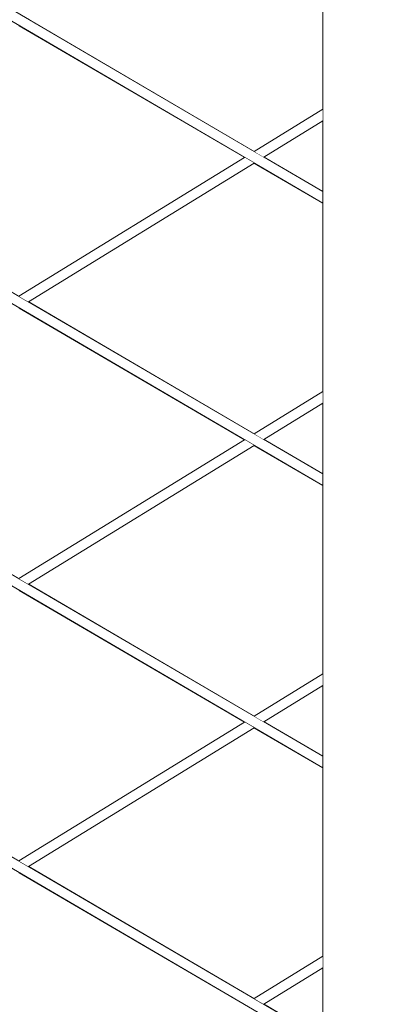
# Model space of a CAD drawing. Header units: millimetres. Extents: x -126680 to -83680, y 18016 to 39016.
# Tile 59 of 121: x -107616 to -107470, y 26007 to 26402. Entities that reach past the tile are written whole.
import ezdxf

# ---------------------------------------------------------------- set-up
doc = ezdxf.new("R2010")
doc.units = ezdxf.units.MM
doc.header["$MEASUREMENT"] = 0
doc.linetypes.add('Wipeout_Contour', pattern=[1000, 0, -1000])
doc.layers.add('Nowe_Konstrukcja - Schody', color=7, linetype='Continuous')
doc.layers.add('Nowe_Konstrukcja - Ściany zew', color=7, linetype='Continuous')
doc.layers.add('Nowe_Konstrukcja - Schody_Nr_pióra__101', color=250, linetype='Continuous', lineweight=13, true_color=0x333333)

msp = doc.modelspace()

# ---------------------------------------------------------------- wipeouts: each hides what was drawn before it
at = {"color": 254, "linetype": 'Wipeout_Contour', "lineweight": 0, "ltscale": 443175.38351}
msp.add_wipeout([(-107706.61, 26343.78), (-107616.04, 26290.85), (-107525.42, 26346.58), (-107615.99, 26399.51)], dxfattribs=at).dxf.layer = 'Nowe_Konstrukcja - Ściany zew'
at = {"color": 254, "linetype": 'Wipeout_Contour', "lineweight": 0, "ltscale": 443067.80608}
msp.add_wipeout([(-107615.99, 26286.18), (-107706.61, 26230.44), (-107616.04, 26177.51), (-107525.42, 26233.25)], dxfattribs=at).dxf.layer = 'Nowe_Konstrukcja - Ściany zew'
at = {"color": 254, "linetype": 'Wipeout_Contour', "lineweight": 0, "ltscale": 442960.666539}
msp.add_wipeout([(-107706.61, 26117.11), (-107616.04, 26064.18), (-107525.42, 26119.92), (-107615.99, 26172.85)], dxfattribs=at).dxf.layer = 'Nowe_Konstrukcja - Ściany zew'
at = {"color": 254, "linetype": 'Wipeout_Contour', "lineweight": 0, "ltscale": 553855.683525}
msp.add_wipeout([(-107778.98, 25959.26), (-107778.98, 25875.92), (-107737.85, 25875.92), (-107525.42, 26006.58), (-107615.99, 26059.51)], dxfattribs=at).dxf.layer = 'Nowe_Konstrukcja - Ściany zew'

# ---------------------------------------------------------------- next in the draw order: wipeouts: each hides what was drawn before it
at = {"color": 254, "linetype": 'Wipeout_Contour', "lineweight": 0, "ltscale": 553614.949771}
msp.add_wipeout([(-107521.5, 26457.63), (-107612.12, 26401.89), (-107521.55, 26348.96), (-107493.98, 26365.92), (-107493.98, 26441.55)], dxfattribs=at).dxf.layer = 'Nowe_Konstrukcja - Ściany zew'
at = {"color": 254, "linetype": 'Wipeout_Contour', "lineweight": 0, "ltscale": 553480.095191}
msp.add_wipeout([(-107521.5, 26344.3), (-107612.12, 26288.56), (-107521.55, 26235.63), (-107493.98, 26252.59), (-107493.98, 26328.21)], dxfattribs=at).dxf.layer = 'Nowe_Konstrukcja - Ściany zew'
at = {"color": 254, "linetype": 'Wipeout_Contour', "lineweight": 0, "ltscale": 553345.787893}
msp.add_wipeout([(-107612.12, 26175.22), (-107521.55, 26122.29), (-107493.98, 26139.25), (-107493.98, 26214.88), (-107521.5, 26230.96)], dxfattribs=at).dxf.layer = 'Nowe_Konstrukcja - Ściany zew'
at = {"color": 254, "linetype": 'Wipeout_Contour', "lineweight": 0, "ltscale": 553212.028663}
msp.add_wipeout([(-107612.12, 26061.89), (-107521.55, 26008.96), (-107493.98, 26025.92), (-107493.98, 26101.55), (-107521.5, 26117.63)], dxfattribs=at).dxf.layer = 'Nowe_Konstrukcja - Ściany zew'

# ---------------------------------------------------------------- next in the draw order: wipeouts: each hides what was drawn before it
at = {"color": 254, "linetype": 'Wipeout_Contour', "lineweight": 0, "ltscale": 332050.633427}
msp.add_wipeout([(-107517.64, 26346.67), (-107493.98, 26332.85), (-107493.98, 26361.22)], dxfattribs=at).dxf.layer = 'Nowe_Konstrukcja - Ściany zew'
at = {"color": 254, "linetype": 'Wipeout_Contour', "lineweight": 0, "ltscale": 331969.864653}
msp.add_wipeout([(-107517.64, 26233.34), (-107493.98, 26219.51), (-107493.98, 26247.89)], dxfattribs=at).dxf.layer = 'Nowe_Konstrukcja - Ściany zew'
at = {"color": 254, "linetype": 'Wipeout_Contour', "lineweight": 0, "ltscale": 331889.424581}
msp.add_wipeout([(-107517.64, 26120.01), (-107493.98, 26106.18), (-107493.98, 26134.56)], dxfattribs=at).dxf.layer = 'Nowe_Konstrukcja - Ściany zew'
at = {"color": 254, "linetype": 'Wipeout_Contour', "lineweight": 0, "ltscale": 331809.313436}
msp.add_wipeout([(-107517.64, 26006.67), (-107493.98, 25992.85), (-107493.98, 26021.22)], dxfattribs=at).dxf.layer = 'Nowe_Konstrukcja - Ściany zew'

# ---------------------------------------------------------------- next in the draw order: wipeouts: each hides what was drawn before it
at = {"color": 254, "linetype": 'Wipeout_Contour', "lineweight": 0, "ltscale": 553129.361801}
msp.add_wipeout([(-107493.98, 26775.92), (-107493.98, 25875.92), (-107468.98, 25875.92), (-107443.98, 25875.92), (-107443.98, 26775.92)], dxfattribs=at).dxf.layer = 'Nowe_Konstrukcja - Schody'

# ---------------------------------------------------------------- next in the draw order: wipeouts: each hides what was drawn before it
at = {"color": 254, "linetype": 'Wipeout_Contour', "lineweight": 0, "ltscale": 442931.582261}
msp.add_wipeout([(-107749.99, 26137.83), (-107493.98, 25988.21), (-107493.98, 25988.89), (-107749.69, 26138.33)], dxfattribs=at).dxf.layer = 'Nowe_Konstrukcja - Schody'

# ---------------------------------------------------------------- next in the draw order: wipeouts: each hides what was drawn before it
at = {"color": 254, "linetype": 'Wipeout_Contour', "lineweight": 0, "ltscale": 442931.513759}
msp.add_wipeout([(-107748.98, 26139.56), (-107493.98, 25990.53), (-107493.98, 25992.17), (-107748.27, 26140.78)], dxfattribs=at).dxf.layer = 'Nowe_Konstrukcja - Schody'

# ---------------------------------------------------------------- next in the draw order: wipeouts: each hides what was drawn before it
at = {"color": 254, "linetype": 'Wipeout_Contour', "lineweight": 0, "ltscale": 442931.482621}
msp.add_wipeout([(-107748.27, 26140.78), (-107493.98, 25992.17), (-107493.98, 25992.85), (-107747.97, 26141.28)], dxfattribs=at).dxf.layer = 'Nowe_Konstrukcja - Schody'

# ---------------------------------------------------------------- next in the draw order: wipeouts: each hides what was drawn before it
at = {"color": 254, "linetype": 'Wipeout_Contour', "lineweight": 0, "ltscale": 443038.502668}
msp.add_wipeout([(-107749.99, 26251.16), (-107493.98, 26101.55), (-107493.98, 26102.22), (-107749.69, 26251.67)], dxfattribs=at).dxf.layer = 'Nowe_Konstrukcja - Schody'

# ---------------------------------------------------------------- next in the draw order: wipeouts: each hides what was drawn before it
at = {"color": 254, "linetype": 'Wipeout_Contour', "lineweight": 0, "ltscale": 443038.444178}
msp.add_wipeout([(-107748.98, 26252.89), (-107493.98, 26103.86), (-107493.98, 26105.5), (-107748.27, 26254.11)], dxfattribs=at).dxf.layer = 'Nowe_Konstrukcja - Schody'

# ---------------------------------------------------------------- next in the draw order: wipeouts: each hides what was drawn before it
at = {"color": 254, "linetype": 'Wipeout_Contour', "lineweight": 0, "ltscale": 443038.417184}
msp.add_wipeout([(-107748.27, 26254.11), (-107493.98, 26105.5), (-107493.98, 26106.18), (-107747.97, 26254.62)], dxfattribs=at).dxf.layer = 'Nowe_Konstrukcja - Schody'

# ---------------------------------------------------------------- next in the draw order: linework, layer by layer
at = {"layer": 'Nowe_Konstrukcja - Schody_Nr_pióra__101', "color": 250, "linetype": 'Continuous', "lineweight": 13, "true_color": 0x333333}
for p, q in [((-107493.98, 25992.85), (-107747.97, 26141.28)), ((-107493.98, 25988.21), (-107749.99, 26137.83))]:
    msp.add_line(p, q, dxfattribs=at)

# ---------------------------------------------------------------- next in the draw order: wipeouts: each hides what was drawn before it
at = {"color": 254, "linetype": 'Wipeout_Contour', "lineweight": 0, "ltscale": 443145.861034}
msp.add_wipeout([(-107749.99, 26364.5), (-107493.98, 26214.88), (-107493.98, 26215.56), (-107749.69, 26365)], dxfattribs=at).dxf.layer = 'Nowe_Konstrukcja - Schody'

# ---------------------------------------------------------------- next in the draw order: wipeouts: each hides what was drawn before it
at = {"color": 254, "linetype": 'Wipeout_Contour', "lineweight": 0, "ltscale": 443145.812544}
msp.add_wipeout([(-107748.98, 26366.22), (-107493.98, 26217.2), (-107493.98, 26218.83), (-107748.27, 26367.44)], dxfattribs=at).dxf.layer = 'Nowe_Konstrukcja - Schody'

# ---------------------------------------------------------------- next in the draw order: wipeouts: each hides what was drawn before it
at = {"color": 254, "linetype": 'Wipeout_Contour', "lineweight": 0, "ltscale": 443145.789695}
msp.add_wipeout([(-107748.27, 26367.44), (-107493.98, 26218.83), (-107493.98, 26219.51), (-107747.97, 26367.95)], dxfattribs=at).dxf.layer = 'Nowe_Konstrukcja - Schody'

# ---------------------------------------------------------------- next in the draw order: linework, layer by layer
at = {"layer": 'Nowe_Konstrukcja - Schody_Nr_pióra__101', "color": 250, "linetype": 'Continuous', "lineweight": 13, "true_color": 0x333333}
for p, q in [((-107493.98, 26106.18), (-107747.97, 26254.62)), ((-107493.98, 26101.55), (-107749.99, 26251.16))]:
    msp.add_line(p, q, dxfattribs=at)

# ---------------------------------------------------------------- next in the draw order: wipeouts: each hides what was drawn before it
at = {"color": 254, "linetype": 'Wipeout_Contour', "lineweight": 0, "ltscale": 443253.65704}
msp.add_wipeout([(-107749.99, 26477.83), (-107493.98, 26328.21), (-107493.98, 26328.89), (-107749.69, 26478.33)], dxfattribs=at).dxf.layer = 'Nowe_Konstrukcja - Schody'

# ---------------------------------------------------------------- next in the draw order: wipeouts: each hides what was drawn before it
at = {"color": 254, "linetype": 'Wipeout_Contour', "lineweight": 0, "ltscale": 443253.618552}
msp.add_wipeout([(-107748.98, 26479.56), (-107493.98, 26330.53), (-107493.98, 26332.17), (-107748.27, 26480.78)], dxfattribs=at).dxf.layer = 'Nowe_Konstrukcja - Schody'
at = {"color": 254, "linetype": 'Wipeout_Contour', "lineweight": 0, "ltscale": 442754.05443}
msp.add_wipeout([(-107524.84, 26119.58), (-107615.47, 26063.84), (-107614.08, 26063.03), (-107523.46, 26118.77)], dxfattribs=at).dxf.layer = 'Nowe_Konstrukcja - Schody'

# ---------------------------------------------------------------- next in the draw order: wipeouts: each hides what was drawn before it
at = {"color": 254, "linetype": 'Wipeout_Contour', "lineweight": 0, "ltscale": 443253.599837}
msp.add_wipeout([(-107748.27, 26480.78), (-107493.98, 26332.17), (-107493.98, 26332.85), (-107747.97, 26481.28)], dxfattribs=at).dxf.layer = 'Nowe_Konstrukcja - Schody'
at = {"color": 254, "linetype": 'Wipeout_Contour', "lineweight": 0, "ltscale": 442747.911018}
msp.add_wipeout([(-107523.46, 26118.77), (-107614.08, 26063.03), (-107612.7, 26062.23), (-107522.08, 26117.96)], dxfattribs=at).dxf.layer = 'Nowe_Konstrukcja - Schody'

# ---------------------------------------------------------------- next in the draw order: linework, layer by layer
at = {"layer": 'Nowe_Konstrukcja - Schody_Nr_pióra__101', "color": 250, "linetype": 'Continuous', "lineweight": 13, "true_color": 0x333333}
for p, q in [((-107493.98, 25875.92), (-107493.98, 26775.92)), ((-107493.98, 26332.85), (-107747.97, 26481.28)), ((-107493.98, 26328.21), (-107749.99, 26477.83)), ((-107493.98, 26219.51), (-107747.97, 26367.95)), ((-107493.98, 26214.88), (-107749.99, 26364.5))]:
    msp.add_line(p, q, dxfattribs=at)

# ---------------------------------------------------------------- next in the draw order: wipeouts: each hides what was drawn before it
at = {"color": 254, "linetype": 'Wipeout_Contour', "lineweight": 0, "ltscale": 442743.566951}
msp.add_wipeout([(-107522.08, 26117.96), (-107612.7, 26062.23), (-107612.12, 26061.89), (-107521.5, 26117.63)], dxfattribs=at).dxf.layer = 'Nowe_Konstrukcja - Schody'

# ---------------------------------------------------------------- next in the draw order: wipeouts: each hides what was drawn before it
at = {"color": 254, "linetype": 'Wipeout_Contour', "lineweight": 0, "ltscale": 442762.987381}
msp.add_wipeout([(-107520.98, 26348.63), (-107519.6, 26347.82), (-107493.98, 26363.57), (-107493.98, 26365.23)], dxfattribs=at).dxf.layer = 'Nowe_Konstrukcja - Schody'
at = {"color": 254, "linetype": 'Wipeout_Contour', "lineweight": 0, "ltscale": 442968.648782}
msp.add_wipeout([(-107615.47, 26290.51), (-107614.08, 26289.7), (-107523.46, 26345.44), (-107524.84, 26346.25)], dxfattribs=at).dxf.layer = 'Nowe_Konstrukcja - Schody'
at = {"color": 254, "linetype": 'Wipeout_Contour', "lineweight": 0, "ltscale": 442655.264278}
msp.add_wipeout([(-107520.98, 26235.29), (-107519.6, 26234.48), (-107493.98, 26250.24), (-107493.98, 26251.9)], dxfattribs=at).dxf.layer = 'Nowe_Konstrukcja - Schody'
at = {"color": 254, "linetype": 'Wipeout_Contour', "lineweight": 0, "ltscale": 442861.132575}
msp.add_wipeout([(-107615.47, 26177.18), (-107614.08, 26176.37), (-107523.46, 26232.11), (-107524.84, 26232.92)], dxfattribs=at).dxf.layer = 'Nowe_Konstrukcja - Schody'
at = {"color": 254, "linetype": 'Wipeout_Contour', "lineweight": 0, "ltscale": 442547.979327}
msp.add_wipeout([(-107520.98, 26121.96), (-107519.6, 26121.15), (-107493.98, 26136.91), (-107493.98, 26138.57)], dxfattribs=at).dxf.layer = 'Nowe_Konstrukcja - Schody'
at = {"color": 254, "linetype": 'Wipeout_Contour', "lineweight": 0, "ltscale": 442758.398455}
msp.add_wipeout([(-107525.42, 26119.92), (-107616.04, 26064.18), (-107615.47, 26063.84), (-107524.84, 26119.58)], dxfattribs=at).dxf.layer = 'Nowe_Konstrukcja - Schody'
at = {"color": 254, "linetype": 'Wipeout_Contour', "lineweight": 0, "ltscale": 442441.132858}
msp.add_wipeout([(-107520.98, 26008.63), (-107519.6, 26007.82), (-107493.98, 26023.57), (-107493.98, 26025.23)], dxfattribs=at).dxf.layer = 'Nowe_Konstrukcja - Schody'

# ---------------------------------------------------------------- next in the draw order: linework, layer by layer
at = {"layer": 'Nowe_Konstrukcja - Schody_Nr_pióra__101', "color": 250, "linetype": 'Continuous', "lineweight": 13, "true_color": 0x333333}
for p, q in [((-107616.04, 26064.18), (-107525.42, 26119.92)), ((-107612.12, 26061.89), (-107521.5, 26117.63))]:
    msp.add_line(p, q, dxfattribs=at)

# ---------------------------------------------------------------- next in the draw order: wipeouts: each hides what was drawn before it
at = {"color": 254, "linetype": 'Wipeout_Contour', "lineweight": 0, "ltscale": 442759.124649}
msp.add_wipeout([(-107519.6, 26347.82), (-107518.21, 26347.01), (-107493.98, 26361.91), (-107493.98, 26363.57)], dxfattribs=at).dxf.layer = 'Nowe_Konstrukcja - Schody'
at = {"color": 254, "linetype": 'Wipeout_Contour', "lineweight": 0, "ltscale": 442962.501727}
msp.add_wipeout([(-107614.08, 26289.7), (-107612.7, 26288.89), (-107522.08, 26344.63), (-107523.46, 26345.44)], dxfattribs=at).dxf.layer = 'Nowe_Konstrukcja - Schody'
at = {"color": 254, "linetype": 'Wipeout_Contour', "lineweight": 0, "ltscale": 442651.405659}
msp.add_wipeout([(-107519.6, 26234.48), (-107518.21, 26233.67), (-107493.98, 26248.58), (-107493.98, 26250.24)], dxfattribs=at).dxf.layer = 'Nowe_Konstrukcja - Schody'
at = {"color": 254, "linetype": 'Wipeout_Contour', "lineweight": 0, "ltscale": 442854.987341}
msp.add_wipeout([(-107614.08, 26176.37), (-107612.7, 26175.56), (-107522.08, 26231.3), (-107523.46, 26232.11)], dxfattribs=at).dxf.layer = 'Nowe_Konstrukcja - Schody'
at = {"color": 254, "linetype": 'Wipeout_Contour', "lineweight": 0, "ltscale": 442544.124836}
msp.add_wipeout([(-107493.98, 26136.91), (-107519.6, 26121.15), (-107518.21, 26120.34), (-107493.98, 26135.25)], dxfattribs=at).dxf.layer = 'Nowe_Konstrukcja - Schody'
at = {"color": 254, "linetype": 'Wipeout_Contour', "lineweight": 0, "ltscale": 442437.282504}
msp.add_wipeout([(-107519.6, 26007.82), (-107518.21, 26007.01), (-107493.98, 26021.91), (-107493.98, 26023.57)], dxfattribs=at).dxf.layer = 'Nowe_Konstrukcja - Schody'

# ---------------------------------------------------------------- next in the draw order: wipeouts: each hides what was drawn before it
at = {"color": 254, "linetype": 'Wipeout_Contour', "lineweight": 0, "ltscale": 442756.369054}
msp.add_wipeout([(-107493.98, 26361.91), (-107518.21, 26347.01), (-107517.64, 26346.67), (-107493.98, 26361.22)], dxfattribs=at).dxf.layer = 'Nowe_Konstrukcja - Schody'
at = {"color": 254, "linetype": 'Wipeout_Contour', "lineweight": 0, "ltscale": 442958.155085}
msp.add_wipeout([(-107612.7, 26288.89), (-107612.12, 26288.56), (-107521.5, 26344.3), (-107522.08, 26344.63)], dxfattribs=at).dxf.layer = 'Nowe_Konstrukcja - Schody'
at = {"color": 254, "linetype": 'Wipeout_Contour', "lineweight": 0, "ltscale": 442648.652946}
msp.add_wipeout([(-107518.21, 26233.67), (-107517.64, 26233.34), (-107493.98, 26247.89), (-107493.98, 26248.58)], dxfattribs=at).dxf.layer = 'Nowe_Konstrukcja - Schody'
at = {"color": 254, "linetype": 'Wipeout_Contour', "lineweight": 0, "ltscale": 442850.641985}
msp.add_wipeout([(-107612.7, 26175.56), (-107612.12, 26175.22), (-107521.5, 26230.96), (-107522.08, 26231.3)], dxfattribs=at).dxf.layer = 'Nowe_Konstrukcja - Schody'
at = {"color": 254, "linetype": 'Wipeout_Contour', "lineweight": 0, "ltscale": 442541.375007}
msp.add_wipeout([(-107493.98, 26135.25), (-107518.21, 26120.34), (-107517.64, 26120.01), (-107493.98, 26134.56)], dxfattribs=at).dxf.layer = 'Nowe_Konstrukcja - Schody'
at = {"color": 254, "linetype": 'Wipeout_Contour', "lineweight": 0, "ltscale": 442434.535572}
msp.add_wipeout([(-107518.21, 26007.01), (-107517.64, 26006.67), (-107493.98, 26021.22), (-107493.98, 26021.91)], dxfattribs=at).dxf.layer = 'Nowe_Konstrukcja - Schody'

# ---------------------------------------------------------------- next in the draw order: wipeouts: each hides what was drawn before it
at = {"color": 254, "linetype": 'Wipeout_Contour', "lineweight": 0, "ltscale": 442765.697446}
msp.add_wipeout([(-107493.98, 26365.92), (-107521.55, 26348.96), (-107520.98, 26348.63), (-107493.98, 26365.23)], dxfattribs=at).dxf.layer = 'Nowe_Konstrukcja - Schody'
at = {"color": 254, "linetype": 'Wipeout_Contour', "lineweight": 0, "ltscale": 442972.995405}
msp.add_wipeout([(-107616.04, 26290.85), (-107615.47, 26290.51), (-107524.84, 26346.25), (-107525.42, 26346.58)], dxfattribs=at).dxf.layer = 'Nowe_Konstrukcja - Schody'
at = {"color": 254, "linetype": 'Wipeout_Contour', "lineweight": 0, "ltscale": 442657.971397}
msp.add_wipeout([(-107493.98, 26252.59), (-107521.55, 26235.63), (-107520.98, 26235.29), (-107493.98, 26251.9)], dxfattribs=at).dxf.layer = 'Nowe_Konstrukcja - Schody'
at = {"color": 254, "linetype": 'Wipeout_Contour', "lineweight": 0, "ltscale": 442865.477909}
msp.add_wipeout([(-107525.42, 26233.25), (-107616.04, 26177.51), (-107615.47, 26177.18), (-107524.84, 26232.92)], dxfattribs=at).dxf.layer = 'Nowe_Konstrukcja - Schody'
at = {"color": 254, "linetype": 'Wipeout_Contour', "lineweight": 0, "ltscale": 442550.683486}
msp.add_wipeout([(-107521.55, 26122.29), (-107520.98, 26121.96), (-107493.98, 26138.57), (-107493.98, 26139.25)], dxfattribs=at).dxf.layer = 'Nowe_Konstrukcja - Schody'
at = {"color": 254, "linetype": 'Wipeout_Contour', "lineweight": 0, "ltscale": 442443.83406}
msp.add_wipeout([(-107521.55, 26008.96), (-107520.98, 26008.63), (-107493.98, 26025.23), (-107493.98, 26025.92)], dxfattribs=at).dxf.layer = 'Nowe_Konstrukcja - Schody'

# ---------------------------------------------------------------- next in the draw order: linework, layer by layer
at = {"layer": 'Nowe_Konstrukcja - Schody_Nr_pióra__101', "color": 250, "linetype": 'Continuous', "lineweight": 13, "true_color": 0x333333}
for p, q in [((-107521.55, 26348.96), (-107493.98, 26365.92)), ((-107517.64, 26346.67), (-107493.98, 26361.22)), ((-107616.04, 26290.85), (-107525.42, 26346.58)), ((-107612.12, 26288.56), (-107521.5, 26344.3)), ((-107521.55, 26235.63), (-107493.98, 26252.59)), ((-107517.64, 26233.34), (-107493.98, 26247.89)), ((-107616.04, 26177.51), (-107525.42, 26233.25)), ((-107612.12, 26175.22), (-107521.5, 26230.96)), ((-107521.55, 26122.29), (-107493.98, 26139.25)), ((-107517.64, 26120.01), (-107493.98, 26134.56)), ((-107521.55, 26008.96), (-107493.98, 26025.92)), ((-107517.64, 26006.67), (-107493.98, 26021.22))]:
    msp.add_line(p, q, dxfattribs=at)

doc.saveas('drawing.dxf')
